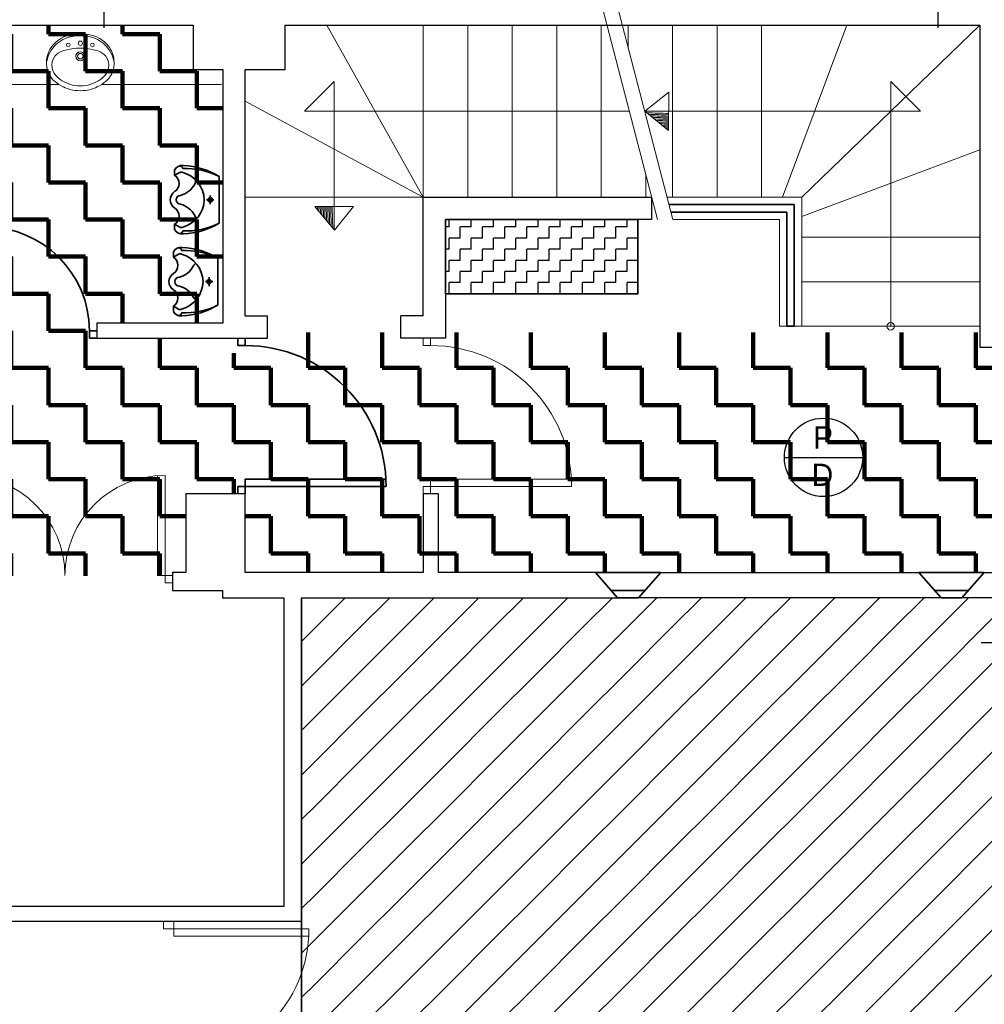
# Model space of a CAD drawing. Header units: metres. Extents: x -1 to 438, y -6 to 52.
# Tile 11 of 17: x 409.31 to 415.81, y 21.46 to 28.1. Entities that reach past the tile are written whole.
import ezdxf

# ---------------------------------------------------------------- set-up
doc = ezdxf.new("R2010")
doc.units = ezdxf.units.M
doc.linetypes.add('CONTINUA', pattern=[0])
for name, color, linetype, lineweight in [('PB  SOSTRE ENDERROCAT', 7, 'CONTINUA', 25), ('PB MURS ACTUAL', 7, 'CONTINUA', 25), ('PB MURS ENDERROCAT', 7, 'CONTINUA', 25)]:
    doc.layers.add(name, color=color, linetype=linetype, lineweight=lineweight)
doc.styles.add('Century Gothic', font='txt')

# ---------------------------------------------------------------- blocks, each defined once
blk = doc.blocks.new('OBJETO_COMPLEJO_2')
at = {"layer": 'PB MURS ACTUAL', "linetype": 'CONTINUA', "lineweight": 13, "transparency": 33554687}
for start, end in [(90, 270), (270, 90)]:
    blk.add_arc((415.1764, 26.0308), 0.025, start, end, dxfattribs=at)
blk = doc.blocks.new('TRAMA_0')
at = {"layer": 'PB  SOSTRE ENDERROCAT', "color": 2, "linetype": 'CONTINUA', "lineweight": 35, "transparency": 33554687}
for p, q in [((411.3, 24), (411.5008, 24.2008)), ((411.6, 24), (411.8008, 24.2008)), ((411.9, 24), (412.1008, 24.2008)), ((412.2, 24), (412.4008, 24.2008)), ((412.5, 24), (412.7008, 24.2008)), ((412.8, 24), (413.0008, 24.2008)), ((413.1, 24), (413.3008, 24.2008)), ((413.4, 24), (413.6008, 24.2008)), ((413.7, 24), (413.9008, 24.2008)), ((414, 24), (414.2008, 24.2008)), ((414.3, 24), (414.5008, 24.2008)), ((414.6, 24), (414.8008, 24.2008)), ((414.9, 24), (415.1008, 24.2008)), ((415.2, 24), (415.4008, 24.2008)), ((415.5, 24), (415.7008, 24.2008)), ((415.8, 24), (416.0008, 24.2008))]:
    blk.add_line(p, q, dxfattribs=at)
for points in [[(411.2064, 23.9064), (411.3, 24), (411.3, 24)], [(411.3, 23.7), (411.6, 24), (411.6, 24)], [(411.6, 23.7), (411.9, 24), (411.9, 24)], [(411.9, 23.7), (412.2, 24), (412.2, 24)], [(412.2, 23.7), (412.5, 24), (412.5, 24)], [(412.5, 23.7), (412.8, 24), (412.8, 24)], [(412.8, 23.7), (413.1, 24), (413.1, 24)], [(413.1, 23.7), (413.4, 24), (413.4, 24)], [(413.4, 23.7), (413.7, 24), (413.7, 24)], [(413.7, 23.7), (414, 24), (414, 24)], [(414, 23.7), (414.3, 24), (414.3, 24)], [(414.3, 23.7), (414.6, 24), (414.6, 24)], [(414.6, 23.7), (414.9, 24), (414.9, 24)], [(414.9, 23.7), (415.2, 24), (415.2, 24)], [(415.2, 23.7), (415.5, 24), (415.5, 24)], [(415.5, 23.7), (415.5425, 23.7425), (415.5425, 23.7425), (415.8, 24), (415.8, 24)], [(415.8, 23.7), (416.1, 24), (416.1, 24)], [(411.2064, 23.6064), (411.3, 23.7), (411.3, 23.7)], [(411.3, 23.4), (411.6, 23.7), (411.6, 23.7)], [(411.6, 23.4), (411.9, 23.7), (411.9, 23.7)], [(411.9, 23.4), (412.2, 23.7), (412.2, 23.7)], [(412.2, 23.4), (412.5, 23.7), (412.5, 23.7)], [(412.5, 23.4), (412.8, 23.7), (412.8, 23.7)], [(412.8, 23.4), (413.1, 23.7), (413.1, 23.7)], [(413.1, 23.4), (413.4, 23.7), (413.4, 23.7)], [(413.4, 23.4), (413.7, 23.7), (413.7, 23.7)], [(413.7, 23.4), (414, 23.7), (414, 23.7)], [(414, 23.4), (414.3, 23.7), (414.3, 23.7)], [(414.3, 23.4), (414.6, 23.7), (414.6, 23.7)], [(414.6, 23.4), (414.9, 23.7), (414.9, 23.7)], [(414.9, 23.4), (415.2, 23.7), (415.2, 23.7)], [(415.2, 23.4), (415.5, 23.7), (415.5, 23.7)], [(415.5, 23.4), (415.8, 23.7), (415.8, 23.7)], [(415.8, 23.4), (416.1, 23.7), (416.1, 23.7)], [(411.2064, 23.3064), (411.3, 23.4), (411.3, 23.4)], [(411.3, 23.1), (411.6, 23.4), (411.6, 23.4)], [(411.6, 23.1), (411.9, 23.4), (411.9, 23.4)], [(411.9, 23.1), (412.2, 23.4), (412.2, 23.4)], [(412.2, 23.1), (412.5, 23.4), (412.5, 23.4)], [(412.5, 23.1), (412.8, 23.4), (412.8, 23.4)], [(412.8, 23.1), (413.1, 23.4), (413.1, 23.4)], [(413.1, 23.1), (413.4, 23.4), (413.4, 23.4)], [(413.4, 23.1), (413.7, 23.4), (413.7, 23.4)], [(413.7, 23.1), (414, 23.4), (414, 23.4)], [(414, 23.1), (414.3, 23.4), (414.3, 23.4)], [(414.3, 23.1), (414.6, 23.4), (414.6, 23.4)], [(414.6, 23.1), (414.9, 23.4), (414.9, 23.4)], [(414.9, 23.1), (415.2, 23.4), (415.2, 23.4)], [(415.2, 23.1), (415.5, 23.4), (415.5, 23.4)], [(415.5, 23.1), (415.8, 23.4), (415.8, 23.4)], [(415.8, 23.1), (416.1, 23.4), (416.1, 23.4)], [(411.2064, 23.0064), (411.3, 23.1), (411.3, 23.1)], [(411.3, 22.8), (411.6, 23.1), (411.6, 23.1)], [(411.6, 22.8), (411.9, 23.1), (411.9, 23.1)], [(411.9, 22.8), (412.2, 23.1), (412.2, 23.1)], [(412.2, 22.8), (412.5, 23.1), (412.5, 23.1)], [(412.5, 22.8), (412.8, 23.1), (412.8, 23.1)], [(412.8, 22.8), (413.1, 23.1), (413.1, 23.1)], [(413.1, 22.8), (413.4, 23.1), (413.4, 23.1)], [(413.4, 22.8), (413.7, 23.1), (413.7, 23.1)], [(413.7, 22.8), (414, 23.1), (414, 23.1)], [(414, 22.8), (414.3, 23.1), (414.3, 23.1)], [(414.3, 22.8), (414.6, 23.1), (414.6, 23.1)], [(414.6, 22.8), (414.9, 23.1), (414.9, 23.1)], [(414.9, 22.8), (415.2, 23.1), (415.2, 23.1)], [(415.2, 22.8), (415.5, 23.1), (415.5, 23.1)], [(415.5, 22.8), (415.8, 23.1), (415.8, 23.1)], [(415.8, 22.8), (416.1, 23.1), (416.1, 23.1)], [(411.2064, 22.7064), (411.3, 22.8), (411.3, 22.8)], [(411.3, 22.5), (411.6, 22.8), (411.6, 22.8)], [(411.6, 22.5), (411.9, 22.8), (411.9, 22.8)], [(411.9, 22.5), (412.2, 22.8), (412.2, 22.8)], [(412.2, 22.5), (412.5, 22.8), (412.5, 22.8)], [(412.5, 22.5), (412.8, 22.8), (412.8, 22.8)], [(412.8, 22.5), (413.1, 22.8), (413.1, 22.8)], [(413.1, 22.5), (413.4, 22.8), (413.4, 22.8)], [(413.4, 22.5), (413.7, 22.8), (413.7, 22.8)], [(413.7, 22.5), (414, 22.8), (414, 22.8)], [(414, 22.5), (414.3, 22.8), (414.3, 22.8)], [(414.3, 22.5), (414.6, 22.8), (414.6, 22.8)], [(414.6, 22.5), (414.7365, 22.6365), (414.7365, 22.6365), (414.9, 22.8), (414.9, 22.8)], [(414.9, 22.5), (415.2, 22.8), (415.2, 22.8)], [(415.2, 22.5), (415.5, 22.8), (415.5, 22.8)], [(415.5, 22.5), (415.8, 22.8), (415.8, 22.8)], [(415.8, 22.5), (416.1, 22.8), (416.1, 22.8)], [(411.2064, 22.4064), (411.3, 22.5), (411.3, 22.5)], [(411.3, 22.2), (411.6, 22.5), (411.6, 22.5)], [(411.6, 22.2), (411.9, 22.5), (411.9, 22.5)], [(411.9, 22.2), (412.2, 22.5), (412.2, 22.5)], [(412.2, 22.2), (412.5, 22.5), (412.5, 22.5)], [(412.5, 22.2), (412.8, 22.5), (412.8, 22.5)], [(412.8, 22.2), (413.1, 22.5), (413.1, 22.5)], [(413.1, 22.2), (413.4, 22.5), (413.4, 22.5)], [(413.4, 22.2), (413.7, 22.5), (413.7, 22.5)], [(413.7, 22.2), (414, 22.5), (414, 22.5)], [(414, 22.2), (414.3, 22.5), (414.3, 22.5)], [(414.3, 22.2), (414.6, 22.5), (414.6, 22.5)], [(414.6, 22.2), (414.9, 22.5), (414.9, 22.5)], [(414.9, 22.2), (415.2, 22.5), (415.2, 22.5)], [(415.2, 22.2), (415.5, 22.5), (415.5, 22.5)], [(415.5, 22.2), (415.8, 22.5), (415.8, 22.5)], [(415.8, 22.2), (416.1, 22.5), (416.1, 22.5)], [(411.2064, 22.1064), (411.3, 22.2), (411.3, 22.2)], [(411.3, 21.9), (411.6, 22.2), (411.6, 22.2)], [(411.6, 21.9), (411.9, 22.2), (411.9, 22.2)], [(411.9, 21.9), (412.2, 22.2), (412.2, 22.2)], [(412.2, 21.9), (412.5, 22.2), (412.5, 22.2)], [(412.5, 21.9), (412.8, 22.2), (412.8, 22.2)], [(412.8, 21.9), (413.1, 22.2), (413.1, 22.2)], [(413.1, 21.9), (413.4, 22.2), (413.4, 22.2)], [(413.4, 21.9), (413.7, 22.2), (413.7, 22.2)], [(413.7, 21.9), (414, 22.2), (414, 22.2)], [(414, 21.9), (414.3, 22.2), (414.3, 22.2)], [(414.3, 21.9), (414.6, 22.2), (414.6, 22.2)], [(414.6, 21.9), (414.9, 22.2), (414.9, 22.2)], [(414.9, 21.9), (415.2, 22.2), (415.2, 22.2)], [(415.2, 21.9), (415.5, 22.2), (415.5, 22.2)], [(415.5, 21.9), (415.8, 22.2), (415.8, 22.2)], [(415.8, 21.9), (416.1, 22.2), (416.1, 22.2)], [(411.2064, 21.8064), (411.3, 21.9), (411.3, 21.9)], [(411.3, 21.6), (411.6, 21.9), (411.6, 21.9)], [(411.6, 21.6), (411.9, 21.9), (411.9, 21.9)], [(411.9, 21.6), (412.2, 21.9), (412.2, 21.9)], [(412.2, 21.6), (412.5, 21.9), (412.5, 21.9)], [(412.5, 21.6), (412.8, 21.9), (412.8, 21.9)], [(412.8, 21.6), (413.1, 21.9), (413.1, 21.9)], [(413.1, 21.6), (413.4, 21.9), (413.4, 21.9)], [(413.4, 21.6), (413.7, 21.9), (413.7, 21.9)], [(413.7, 21.6), (414, 21.9), (414, 21.9)], [(414, 21.6), (414.3, 21.9), (414.3, 21.9)], [(414.3, 21.6), (414.6, 21.9), (414.6, 21.9)], [(414.6, 21.6), (414.9, 21.9), (414.9, 21.9)], [(414.9, 21.6), (415.2, 21.9), (415.2, 21.9)], [(415.2, 21.6), (415.5, 21.9), (415.5, 21.9)], [(415.5, 21.6), (415.8, 21.9), (415.8, 21.9)], [(415.8, 21.6), (416.1, 21.9), (416.1, 21.9)], [(411.2064, 21.5064), (411.3, 21.6), (411.3, 21.6)], [(411.3, 21.3), (411.6, 21.6), (411.6, 21.6)], [(411.6, 21.3), (411.9, 21.6), (411.9, 21.6)], [(411.9, 21.3), (412.2, 21.6), (412.2, 21.6)], [(412.2, 21.3), (412.5, 21.6), (412.5, 21.6)], [(412.5, 21.3), (412.8, 21.6), (412.8, 21.6)], [(412.8, 21.3), (413.1, 21.6), (413.1, 21.6)], [(413.1, 21.3), (413.4, 21.6), (413.4, 21.6)], [(413.4, 21.3), (413.7, 21.6), (413.7, 21.6)], [(413.7, 21.3), (413.9305, 21.5305), (413.9305, 21.5305), (414, 21.6), (414, 21.6)], [(414, 21.3), (414.3, 21.6), (414.3, 21.6)], [(414.3, 21.3), (414.6, 21.6), (414.6, 21.6)], [(414.6, 21.3), (414.9, 21.6), (414.9, 21.6)], [(414.9, 21.3), (415.2, 21.6), (415.2, 21.6)], [(415.2, 21.3), (415.5, 21.6), (415.5, 21.6)], [(415.5, 21.3), (415.8, 21.6), (415.8, 21.6)]]:
    blk.add_lwpolyline(points, dxfattribs=at)

msp = doc.modelspace()

# ---------------------------------------------------------------- hatches: boundary and pattern name
at = {"layer": 'PB  SOSTRE ENDERROCAT', "linetype": 'CONTINUA', "lineweight": 200, "transparency": 33554687}
h = msp.add_hatch(dxfattribs=at)
h.set_pattern_fill('TRAMA', color=41, scale=0.25, style=0, pattern_type=2)
h.set_pattern_definition([(0, (0.5, 0.5), (0.25, 0.25), [0.25, -0.25]), (90, (0.5, 0.5), (-0.25, 0.25), [0.25, -0.25])])
h.paths.add_polyline_path([(403.3564, 24.6708), (403.3569, 23.6496), (404.3564, 23.6496), (404.3564, 24.3496), (404.3761, 24.3496), (410.3364, 24.3496), (410.3364, 24.3708), (410.4264, 24.3708), (410.4264, 24.9008), (410.5669, 24.9008), (410.5669, 24.8996), (410.8269, 24.8996), (410.8269, 24.3708), (415.8764, 24.3708), (415.8764, 25.8895), (415.777, 25.8895), (415.777, 25.9895), (410.8269, 25.9896), (410.827, 25.8496), (410.677, 25.8496), (410.677, 25.9496), (409.8269, 25.9496), (409.8269, 26.0496), (410.677, 26.0496), (410.6764, 27.7608), (410.4759, 27.7608), (410.4764, 28.0608), (409.8769, 28.0608), (409.8769, 28.0596), (408.8769, 28.0596), (408.8769, 27.6596), (408.7769, 27.6596), (408.7769, 27.7096), (407.3769, 27.7096), (407.3769, 26.9096), (408.7769, 26.9096), (408.7769, 26.9596), (408.8769, 26.9596), (408.8769, 26.8196), (408.7769, 26.8196), (408.7769, 26.8596), (407.3769, 26.8596), (407.3769, 26.0496), (408.7769, 26.0496), (408.7769, 26.1196), (408.8769, 26.1196), (408.8769, 26.0496), (409.0269, 26.0496), (409.0269, 25.9496), (404.7164, 25.9508), (404.7164, 26.0508), (404.7864, 26.0508), (404.7864, 26.052), (405.7664, 26.0508), (405.7664, 28.0596), (403.3569, 28.0596), (403.3569, 26.0496), (403.9164, 26.0508), (403.9164, 25.9508), (403.3569, 25.9496), (403.3569, 25.7296), (403.2569, 25.7296), (403.2569, 28.2671), (401.4569, 28.2671), (401.4564, 22.1408), (403.2564, 22.1408), (403.2564, 24.6708)], flags=0)
at = {"layer": 'PB MURS ENDERROCAT', "linetype": 'CONTINUA', "lineweight": 25, "transparency": 33554687}
h = msp.add_hatch(dxfattribs=at)
h.set_pattern_fill('TRAMA', scale=0.075, angle=90, style=0, pattern_type=2)
h.set_pattern_definition([(90, (-0.15, 0.15), (-0.075, 0.075), [0.075, -0.075]), (180, (-0.15, 0.15), (-0.075, -0.075), [0.075, -0.075])])
h.paths.add_polyline_path([(412.1764, 26.7508), (412.1764, 26.2496), (413.4714, 26.2496), (413.4714, 26.7508)], flags=0)

# ---------------------------------------------------------------- linework, layer by layer
at = {"layer": 'PB  SOSTRE ENDERROCAT', "color": 2, "linetype": 'CONTINUA', "lineweight": 35, "transparency": 33554687}
for p, q in [((411.2064, 24.2008), (411.2064, 17.7925)), ((411.2064, 13.2008), (411.2064, 24.2008))]:
    msp.add_line(p, q, dxfattribs=at)
at = {"layer": 'PB MURS ACTUAL', "color": 180, "linetype": 'CONTINUA', "transparency": 33554687}
for p, q in [((409.8764, 28.0429), (409.8764, 28.7329)), ((415.4964, 28.0429), (415.4964, 28.7329)), ((415.7864, 23.9008), (416.4864, 23.9008))]:
    msp.add_line(p, q, dxfattribs=at)
at = {"layer": 'PB MURS ACTUAL', "linetype": 'CONTINUA', "lineweight": 13, "transparency": 33554687}
for p, q in [((413.6043, 26.7508), (413.2218, 28.2298)), ((413.7076, 26.7508), (413.3251, 28.2298)), ((412.0264, 26.9008), (411.3769, 28.0608)), ((412.0264, 26.9008), (412.0264, 28.0608)), ((412.3264, 26.9008), (412.3264, 28.0608)), ((412.6264, 26.9008), (412.6264, 28.0608)), ((412.9264, 26.9008), (412.9264, 28.0608)), ((413.2264, 26.9008), (413.2264, 28.0608)), ((413.4064, 28.0608), (413.4064, 27.9152)), ((413.7064, 28.0608), (413.7064, 26.9008)), ((414.0064, 28.0608), (414.0064, 26.9008)), ((414.3064, 28.0608), (414.3064, 26.9008)), ((414.4464, 26.9008), (414.8814, 28.0608)), ((414.5764, 26.9008), (415.7764, 28.0608)), ((409.5517, 27.9475), (409.536, 27.9319)), ((409.5612, 27.9383), (409.5492, 27.9276)), ((409.5674, 27.96), (409.5517, 27.9475)), ((409.5749, 27.9488), (409.5612, 27.9383)), ((409.5848, 27.9711), (409.5674, 27.96)), ((409.5889, 27.9579), (409.5749, 27.9488)), ((409.6049, 27.9809), (409.5848, 27.9711)), ((409.5987, 27.9633), (409.5889, 27.9579)), ((409.6083, 27.968), (409.5987, 27.9633)), ((409.6318, 27.9906), (409.6049, 27.9809)), ((409.625, 27.9746), (409.6083, 27.968)), ((409.6395, 27.9793), (409.625, 27.9746)), ((409.6613, 27.9979), (409.6318, 27.9906)), ((409.66, 27.9844), (409.6395, 27.9793)), ((409.6739, 27.9869), (409.66, 27.9844)), ((409.6879, 28.0017), (409.6613, 27.9979)), ((409.6941, 27.9892), (409.6739, 27.9869)), ((409.7154, 28.0031), (409.6879, 28.0017)), ((409.7154, 27.99), (409.6941, 27.9892)), ((409.7154, 28.0031), (409.7429, 28.0017)), ((409.7154, 27.99), (409.7366, 27.9892)), ((409.7366, 27.9892), (409.7569, 27.9869)), ((409.7429, 28.0017), (409.7694, 27.9979)), ((409.7569, 27.9869), (409.7707, 27.9844)), ((409.7694, 27.9979), (409.7989, 27.9906)), ((409.7707, 27.9844), (409.7913, 27.9793)), ((409.7913, 27.9793), (409.8058, 27.9746)), ((409.7989, 27.9906), (409.8258, 27.9809)), ((409.8058, 27.9746), (409.8224, 27.968)), ((409.8224, 27.968), (409.8321, 27.9633)), ((409.8258, 27.9809), (409.846, 27.9711)), ((409.8321, 27.9633), (409.8418, 27.9579)), ((409.8418, 27.9579), (409.8559, 27.9488)), ((409.846, 27.9711), (409.8633, 27.96)), ((409.8559, 27.9488), (409.8695, 27.9383)), ((409.8633, 27.96), (409.879, 27.9475)), ((409.8695, 27.9383), (409.8815, 27.9276)), ((409.879, 27.9475), (409.8947, 27.9319)), ((409.5058, 27.8863), (409.4987, 27.8693)), ((409.5122, 27.8793), (409.5039, 27.8628)), ((409.5109, 27.8964), (409.5058, 27.8863)), ((409.517, 27.9066), (409.5109, 27.8964)), ((409.5211, 27.8938), (409.5122, 27.8793)), ((409.525, 27.9183), (409.517, 27.9066)), ((409.5381, 27.916), (409.5211, 27.8938)), ((409.536, 27.9319), (409.525, 27.9183)), ((409.5492, 27.9276), (409.5381, 27.916)), ((409.5543, 27.8619), (409.5672, 27.8722)), ((409.5672, 27.8722), (409.5825, 27.8806)), ((409.5825, 27.8806), (409.6049, 27.8886)), ((409.6049, 27.8886), (409.6269, 27.8949)), ((409.6269, 27.8949), (409.647, 27.8993)), ((409.647, 27.8993), (409.6706, 27.903)), ((409.6706, 27.903), (409.6892, 27.9048)), ((409.6892, 27.9048), (409.7154, 27.9057)), ((409.7416, 27.9048), (409.7154, 27.9057)), ((409.7601, 27.903), (409.7416, 27.9048)), ((409.7837, 27.8993), (409.7601, 27.903)), ((409.8038, 27.8949), (409.7837, 27.8993)), ((409.8259, 27.8886), (409.8038, 27.8949)), ((409.8483, 27.8806), (409.8259, 27.8886)), ((409.8636, 27.8722), (409.8483, 27.8806)), ((409.8764, 27.8619), (409.8636, 27.8722)), ((409.8815, 27.9276), (409.8926, 27.916)), ((409.8926, 27.916), (409.9097, 27.8938)), ((409.8947, 27.9319), (409.9058, 27.9183)), ((409.9058, 27.9183), (409.9138, 27.9066)), ((409.9097, 27.8938), (409.9186, 27.8793)), ((409.9138, 27.9066), (409.9198, 27.8964)), ((409.9186, 27.8793), (409.9269, 27.8628)), ((409.9198, 27.8964), (409.925, 27.8863)), ((409.925, 27.8863), (409.9321, 27.8693)), ((409.4875, 27.8131), (409.4874, 27.7992)), ((409.4884, 27.8245), (409.4875, 27.8131)), ((409.4905, 27.8393), (409.4884, 27.8245)), ((409.4932, 27.8332), (409.4894, 27.817)), ((409.4946, 27.8565), (409.4905, 27.8393)), ((409.4966, 27.8443), (409.4932, 27.8332)), ((409.4987, 27.8693), (409.4946, 27.8565)), ((409.5039, 27.8628), (409.4966, 27.8443)), ((409.5233, 27.7916), (409.526, 27.8128)), ((409.526, 27.8128), (409.5341, 27.835)), ((409.5341, 27.835), (409.5438, 27.8503)), ((409.5438, 27.8503), (409.5543, 27.8619)), ((409.8869, 27.8503), (409.8764, 27.8619)), ((409.8966, 27.835), (409.8869, 27.8503)), ((409.9047, 27.8128), (409.8966, 27.835)), ((409.9074, 27.7916), (409.9047, 27.8128)), ((409.9269, 27.8628), (409.9341, 27.8443)), ((409.9321, 27.8693), (409.9362, 27.8565)), ((409.9341, 27.8443), (409.9375, 27.8332)), ((409.9362, 27.8565), (409.9402, 27.8393)), ((409.9375, 27.8332), (409.9414, 27.817)), ((409.9402, 27.8393), (409.9424, 27.8245)), ((409.9424, 27.8245), (409.9432, 27.8131)), ((409.9432, 27.8131), (409.9433, 27.7992)), ((409.4874, 27.7992), (409.4893, 27.7791)), ((409.4893, 27.7791), (409.4927, 27.7627)), ((409.4927, 27.7627), (409.4982, 27.7456)), ((409.4982, 27.7456), (409.5037, 27.733)), ((409.5248, 27.7729), (409.5233, 27.7916)), ((409.5306, 27.7527), (409.5248, 27.7729)), ((409.5384, 27.7373), (409.5306, 27.7527)), ((409.8923, 27.7373), (409.9001, 27.7527)), ((409.9001, 27.7527), (409.9059, 27.7729)), ((409.9059, 27.7729), (409.9074, 27.7916)), ((409.9325, 27.7456), (409.927, 27.733)), ((409.938, 27.7627), (409.9325, 27.7456)), ((409.9415, 27.7791), (409.938, 27.7627)), ((409.9433, 27.7992), (409.9415, 27.7791)), ((409.5037, 27.733), (409.5119, 27.7182)), ((409.5119, 27.7182), (409.524, 27.7012)), ((409.524, 27.7012), (409.5336, 27.6905)), ((409.5336, 27.6905), (409.5453, 27.6797)), ((409.5506, 27.7202), (409.5384, 27.7373)), ((409.5453, 27.6797), (409.5561, 27.6712)), ((409.5659, 27.7049), (409.5506, 27.7202)), ((409.5793, 27.6945), (409.5659, 27.7049)), ((409.5921, 27.686), (409.5793, 27.6945)), ((409.6113, 27.6753), (409.5921, 27.686)), ((409.6259, 27.6687), (409.6113, 27.6753)), ((409.8049, 27.6687), (409.8195, 27.6753)), ((409.8195, 27.6753), (409.8386, 27.686)), ((409.8386, 27.686), (409.8514, 27.6945)), ((409.8514, 27.6945), (409.8649, 27.7049)), ((409.8649, 27.7049), (409.8801, 27.7202)), ((409.8855, 27.6797), (409.8746, 27.6712)), ((409.8801, 27.7202), (409.8923, 27.7373)), ((409.8971, 27.6905), (409.8855, 27.6797)), ((409.9067, 27.7012), (409.8971, 27.6905)), ((409.9188, 27.7182), (409.9067, 27.7012)), ((409.927, 27.733), (409.9188, 27.7182)), ((411.2264, 27.4808), (411.4264, 27.6808)), ((411.4264, 26.6792), (411.4264, 27.6808)), ((415.1764, 26.0308), (415.1764, 27.6808)), ((415.1764, 27.6808), (415.3764, 27.4808)), ((408.8764, 27.6608), (409.571, 27.6608)), ((409.5561, 27.6712), (409.5711, 27.6607)), ((409.5711, 27.6607), (409.5862, 27.6517)), ((409.5862, 27.6517), (409.6013, 27.6439)), ((409.6013, 27.6439), (409.6136, 27.6385)), ((409.6136, 27.6385), (409.6289, 27.6327)), ((409.6445, 27.6618), (409.6259, 27.6687)), ((409.6289, 27.6327), (409.6449, 27.6278)), ((409.6635, 27.6567), (409.6445, 27.6618)), ((409.6449, 27.6278), (409.6639, 27.6233)), ((409.6853, 27.6528), (409.6635, 27.6567)), ((409.6639, 27.6233), (409.6813, 27.6204)), ((409.6813, 27.6204), (409.6965, 27.6189)), ((409.698, 27.6515), (409.6853, 27.6528)), ((409.6965, 27.6189), (409.7154, 27.6183)), ((409.7154, 27.6508), (409.698, 27.6515)), ((409.7154, 27.6508), (409.7328, 27.6515)), ((409.7342, 27.6189), (409.7154, 27.6183)), ((409.7328, 27.6515), (409.7454, 27.6528)), ((409.7494, 27.6204), (409.7342, 27.6189)), ((409.7454, 27.6528), (409.7673, 27.6567)), ((409.7669, 27.6233), (409.7494, 27.6204)), ((409.7859, 27.6278), (409.7669, 27.6233)), ((409.7673, 27.6567), (409.7863, 27.6618)), ((409.8019, 27.6327), (409.7859, 27.6278)), ((409.7863, 27.6618), (409.8049, 27.6687)), ((409.8171, 27.6385), (409.8019, 27.6327)), ((409.8294, 27.6439), (409.8171, 27.6385)), ((409.8446, 27.6517), (409.8294, 27.6439)), ((409.8597, 27.6607), (409.8446, 27.6517)), ((409.8746, 27.6712), (409.8597, 27.6607)), ((409.8597, 27.6608), (410.6669, 27.6608)), ((413.5188, 27.4808), (413.6802, 27.6095)), ((413.6802, 27.6095), (413.6783, 27.3497)), ((412.0264, 26.9008), (410.8264, 27.5477)), ((413.4155, 27.4808), (411.2264, 27.4808)), ((413.5188, 27.4808), (415.3764, 27.4808)), ((413.5188, 27.4808), (413.6783, 27.3497)), ((414.5764, 26.7708), (415.7764, 27.2208)), ((410.351, 27.0484), (410.351, 27.0834)), ((410.386, 27.0684), (410.351, 27.0484)), ((410.651, 27.0409), (410.6508, 26.7262)), ((413.5264, 26.9008), (413.5264, 27.0518)), ((410.616, 26.8834), (410.566, 26.8834)), ((410.591, 26.9134), (410.591, 26.8834)), ((410.591, 26.8534), (410.591, 26.8834)), ((412.0264, 26.9008), (410.8264, 26.9008)), ((414.5764, 26.9008), (413.6688, 26.9008)), ((414.5764, 26.0308), (414.5764, 26.9008)), ((411.5564, 26.8392), (411.2965, 26.8373)), ((411.4276, 26.6778), (411.2965, 26.8373)), ((411.4276, 26.6778), (411.5564, 26.8392)), ((414.5264, 26.8508), (413.6817, 26.8508)), ((414.5264, 26.0308), (414.5264, 26.8508)), ((414.4764, 26.8008), (413.6947, 26.8008)), ((414.4264, 26.7508), (413.7076, 26.7508)), ((414.4264, 26.0308), (414.4264, 26.7508)), ((414.4764, 26.0308), (414.4764, 26.8008)), ((410.351, 26.7184), (410.351, 26.6834)), ((410.386, 26.6984), (410.351, 26.7184)), ((415.7764, 26.6308), (414.5764, 26.6308)), ((410.343, 26.4967), (410.343, 26.5317)), ((410.378, 26.5167), (410.343, 26.4967)), ((410.643, 26.4892), (410.6428, 26.1745)), ((410.583, 26.3617), (410.583, 26.3317)), ((410.608, 26.3317), (410.558, 26.3317)), ((410.583, 26.3017), (410.583, 26.3317)), ((415.7764, 26.3308), (414.5764, 26.3308)), ((410.343, 26.1667), (410.343, 26.1317)), ((410.378, 26.1467), (410.343, 26.1667)), ((414.5764, 26.0308), (414.4264, 26.0308)), ((415.7764, 26.0308), (414.5764, 26.0308)), ((409.8264, 26.0008), (409.7764, 26.0008)), ((409.7764, 26.0008), (409.7764, 25.9508)), ((409.8264, 25.9508), (409.7764, 25.9508)), ((410.7764, 25.9508), (410.7764, 25.9008)), ((410.8264, 25.9508), (410.8264, 25.9008)), ((412.026, 25.9508), (412.026, 25.9008)), ((412.076, 25.9508), (412.076, 25.9008)), ((410.8264, 25.9008), (410.7764, 25.9008)), ((412.076, 25.9008), (412.026, 25.9008)), ((410.2364, 24.3508), (410.2364, 25.0239)), ((410.2864, 24.3008), (410.2864, 25.0258)), ((411.7751, 25.0008), (410.8264, 25.0008)), ((410.8264, 25.0008), (410.8264, 24.9008)), ((413.0247, 25.0008), (412.076, 25.0008)), ((412.076, 25.0008), (412.076, 24.9008)), ((411.7764, 24.9508), (410.7764, 24.9508)), ((410.7764, 24.9508), (410.7764, 24.9008)), ((413.026, 24.9508), (412.025, 24.9508)), ((412.025, 24.9508), (412.025, 24.9008)), ((413.1864, 24.3708), (413.6264, 24.3708)), ((415.3664, 24.3708), (415.8064, 24.3708)), ((410.2364, 24.3508), (410.3364, 24.3508)), ((410.2864, 24.3008), (410.3364, 24.3008)), ((413.2923, 24.2508), (413.5206, 24.2508)), ((415.4723, 24.2508), (415.7006, 24.2508)), ((413.3364, 24.2008), (413.4764, 24.2008)), ((415.5164, 24.2008), (415.6564, 24.2008)), ((410.2764, 21.9708), (410.2764, 22.0208)), ((411.2564, 21.9708), (410.2764, 21.9708)), ((410.3464, 22.0208), (410.3464, 21.9208)), ((411.2551, 21.9208), (410.3464, 21.9208))]:
    msp.add_line(p, q, dxfattribs=at)
at = {"layer": 'PB MURS ACTUAL', "transparency": 33554687}
for p, q in [((408.8764, 28.0608), (410.4764, 28.0608)), ((410.4764, 28.0608), (410.4764, 27.7608)), ((411.0964, 27.7608), (411.0964, 28.0608)), ((411.0964, 28.0608), (415.7764, 28.0608)), ((415.7764, 28.0608), (415.7764, 25.8908)), ((410.4764, 27.7608), (410.6764, 27.7608)), ((410.6764, 27.7608), (410.6764, 26.0508)), ((410.8264, 26.1008), (410.8264, 27.7608)), ((410.8264, 27.7608), (411.0964, 27.7608)), ((412.0264, 26.1008), (412.0264, 26.9008)), ((412.0264, 26.9008), (413.5655, 26.9008)), ((413.5655, 26.9008), (413.5655, 26.7508)), ((413.5655, 26.7508), (412.1764, 26.7508)), ((412.1764, 26.7508), (412.1764, 25.9508)), ((410.8264, 26.1008), (410.9764, 26.1008)), ((410.9764, 25.9508), (410.9764, 26.1008)), ((411.8764, 25.9508), (411.8764, 26.1008)), ((412.0264, 26.1008), (411.8764, 26.1008)), ((410.6764, 26.0508), (409.8264, 26.0508)), ((409.8264, 26.0508), (409.8264, 25.9508)), ((409.8264, 25.9508), (410.9764, 25.9508)), ((412.1764, 25.9508), (411.8764, 25.9508)), ((415.7764, 25.8908), (415.9764, 25.8908)), ((410.8264, 24.9008), (410.4264, 24.9008)), ((410.4264, 24.9008), (410.4264, 24.3708)), ((410.8264, 24.3708), (410.8264, 24.9008)), ((412.026, 24.9008), (412.0259, 24.3708)), ((412.126, 24.9008), (412.026, 24.9008)), ((412.126, 24.9008), (412.1259, 24.3707)), ((410.4264, 24.3708), (410.3364, 24.3708)), ((410.3364, 24.3708), (410.3364, 24.2508)), ((412.0259, 24.3708), (410.8264, 24.3708)), ((413.1864, 24.3708), (412.1259, 24.3708)), ((413.3364, 24.2008), (413.1864, 24.3708)), ((413.4764, 24.2008), (413.6264, 24.3708)), ((413.6264, 24.3708), (415.3664, 24.3708)), ((415.3664, 24.3708), (415.5164, 24.2008)), ((415.6564, 24.2008), (415.8064, 24.3708)), ((415.8064, 24.3708), (417.7764, 24.3708)), ((410.3364, 24.2508), (410.6738, 24.2508)), ((410.6738, 24.2508), (410.6738, 24.2008)), ((410.6738, 24.2008), (411.0864, 24.2008)), ((411.0864, 24.2008), (411.0864, 22.1208)), ((411.2064, 22.0208), (411.2064, 24.2008)), ((411.2064, 24.2008), (413.3364, 24.2008)), ((415.5164, 24.2008), (413.4764, 24.2008)), ((417.7764, 24.2008), (415.6564, 24.2008)), ((411.0864, 22.1208), (408.7964, 22.1208)), ((406.0864, 22.0208), (411.2064, 22.0208))]:
    msp.add_line(p, q, dxfattribs=at)
at = {"layer": 'PB MURS ACTUAL', "color": 7, "linetype": 'CONTINUA', "lineweight": 25, "transparency": 33554687}
msp.add_line((414.4599, 25.1474), (414.9879, 25.1474), dxfattribs=at)
at = {"layer": 'PB MURS ACTUAL', "linetype": 'CONTINUA', "lineweight": 13, "transparency": 33554687}
for centre, radius in [((409.6339, 27.9277), 0.0122), ((409.7154, 27.9383), 0.0143), ((409.7968, 27.9277), 0.0122), ((409.7154, 27.8511), 0.0305), ((409.7154, 27.8511), 0.0187)]:
    msp.add_circle(centre, radius, dxfattribs=at)
at = {"layer": 'PB MURS ACTUAL', "color": 7, "linetype": 'CONTINUA', "lineweight": 25, "transparency": 33554687}
msp.add_circle((414.7239, 25.1474), 0.264, dxfattribs=at)
at = {"layer": 'PB MURS ACTUAL', "linetype": 'CONTINUA', "lineweight": 13, "transparency": 33554687}
for centre, radius, start, end in [((413.8582, 35.603), 8.1393, 267.70046, 268.73965), ((413.8582, 35.603), 8.1493, 267.79325, 268.74067), ((413.8582, 35.603), 8.1593, 267.88561, 268.7417), ((413.8582, 35.603), 8.1693, 267.97755, 268.74271), ((413.8582, 35.603), 8.1793, 268.06907, 268.74373), ((413.8582, 35.603), 8.1893, 268.16019, 268.74474), ((413.8582, 35.603), 8.1993, 268.25089, 268.74576), ((413.8582, 35.603), 8.2093, 268.34119, 268.74677), ((413.8582, 35.603), 8.2193, 268.43108, 268.74777), ((413.8582, 35.603), 8.2293, 268.52057, 268.74878), ((413.8582, 35.603), 8.2393, 268.60967, 268.74978), ((413.8582, 35.603), 8.2493, 268.69838, 268.75078), ((410.4004, 27.0592), 0.055, 80.16579, 153.90559), ((410.3862, 27.0913), 0.02, 6.11849, 121.06471), ((410.4271, 26.5938), 0.5, 63.39448, 92.41601), ((410.3905, 26.6142), 0.4996, 58.5913, 87.77952), ((410.3164, 26.9934), 0.065, 302.20423, 57.79577), ((410.396, 27.0455), 0.025, 66.42182, 113.57818), ((410.3512, 26.8761), 0.2, 2.09956, 74.07799), ((410.3531, 27.0585), 0.15, 284.65085, 332.40715), ((410.5057, 26.9852), 0.02, 96.08912, 168.83548), ((410.386, 26.8836), 0.065, 122.57855, 180.20052), ((410.386, 26.8832), 0.065, 179.79947, 237.42144), ((410.391, 26.8834), 0.03, 90.01909, 179.98091), ((410.391, 26.8834), 0.03, 180.01909, 269.98091), ((410.3512, 26.8907), 0.2, 285.92201, 357.90044), ((410.591, 26.8834), 0.015, 0, 180), ((410.591, 26.8834), 0.015, 180, 0), ((410.3164, 26.7734), 0.065, 302.20423, 57.79577), ((410.3531, 26.7083), 0.15, 27.59285, 75.34915), ((419.5499, 27.0172), 8.2493, 181.24922, 181.30162), ((419.5499, 27.0172), 8.2393, 181.25022, 181.39032), ((419.5499, 27.0172), 8.2293, 181.25122, 181.47943), ((419.5499, 27.0172), 8.2193, 181.25223, 181.56892), ((419.5499, 27.0172), 8.2093, 181.25323, 181.65881), ((419.5499, 27.0172), 8.1993, 181.25424, 181.74911), ((419.5499, 27.0172), 8.1893, 181.25525, 181.83981), ((419.5499, 27.0172), 8.1793, 181.25627, 181.93092), ((419.5499, 27.0172), 8.1693, 181.25728, 182.02245), ((419.5499, 27.0172), 8.1593, 181.2583, 182.11439), ((419.5499, 27.0172), 8.1493, 181.25933, 182.20675), ((419.5499, 27.0172), 8.1393, 181.26035, 182.29954), ((410.5057, 26.7816), 0.02, 191.16452, 263.91088), ((409.0764, 26.0008), 0.7, 0, 90), ((410.4004, 26.7076), 0.055, 206.09441, 279.83421), ((410.396, 26.7213), 0.025, 246.42182, 293.57818), ((410.4271, 27.173), 0.5, 267.58399, 296.60552), ((410.3905, 27.1526), 0.4996, 272.22048, 301.4087), ((410.3862, 26.6755), 0.02, 238.93529, 353.88151), ((410.3924, 26.5075), 0.055, 80.16579, 153.90559), ((410.3782, 26.5395), 0.02, 6.11849, 121.06471), ((410.3825, 26.0624), 0.4996, 58.5913, 87.77952), ((410.3084, 26.4417), 0.065, 302.20423, 57.79577), ((410.388, 26.4937), 0.025, 66.42182, 113.57818), ((410.4191, 26.0421), 0.5, 63.39448, 92.41601), ((410.3432, 26.3243), 0.2, 2.09956, 74.07799), ((410.3451, 26.5068), 0.15, 284.65085, 332.40715), ((410.4977, 26.4334), 0.02, 96.08912, 168.83548), ((410.378, 26.3319), 0.065, 122.57855, 180.20052), ((410.3831, 26.3316), 0.03, 90.01909, 179.98091), ((410.583, 26.3317), 0.015, 0, 180), ((410.378, 26.3314), 0.065, 179.79947, 237.42144), ((410.3831, 26.3317), 0.03, 180.01909, 269.98091), ((410.3451, 26.1565), 0.15, 27.59285, 75.34915), ((410.3432, 26.339), 0.2, 285.92201, 357.90044), ((410.583, 26.3317), 0.015, 180, 0), ((410.3084, 26.2217), 0.065, 302.20423, 57.79577), ((410.4977, 26.2299), 0.02, 191.16452, 263.91088), ((410.388, 26.1696), 0.025, 246.42182, 293.57818), ((410.4191, 26.6212), 0.5, 267.58399, 296.60552), ((410.3825, 26.6009), 0.4996, 272.22048, 301.4087), ((410.3924, 26.1558), 0.055, 206.09441, 279.83421), ((410.3782, 26.1238), 0.02, 238.93529, 353.88151), ((410.8264, 24.9508), 0.95, 0, 90), ((412.076, 24.9508), 0.95, 0, 90), ((408.9364, 24.3508), 0.675, 0, 90), ((410.2864, 24.3508), 0.675, 90, 180), ((410.3464, 21.9708), 0.91, 270, 0)]:
    msp.add_arc(centre, radius, start, end, dxfattribs=at)
at = {"layer": 'PB MURS ENDERROCAT', "linetype": 'CONTINUA', "lineweight": 35, "transparency": 33554687}
for p, q in [((410.351, 27.0484), (410.351, 27.0834)), ((410.386, 27.0684), (410.351, 27.0484)), ((410.651, 27.0409), (410.6508, 26.7262)), ((410.616, 26.8834), (410.566, 26.8834)), ((410.591, 26.9134), (410.591, 26.8834)), ((410.591, 26.8534), (410.591, 26.8834)), ((410.351, 26.7184), (410.351, 26.6834)), ((410.386, 26.6984), (410.351, 26.7184)), ((410.343, 26.4967), (410.343, 26.5317)), ((410.378, 26.5167), (410.343, 26.4967)), ((410.643, 26.4892), (410.6428, 26.1745)), ((410.583, 26.3617), (410.583, 26.3317)), ((410.608, 26.3317), (410.558, 26.3317)), ((410.583, 26.3017), (410.583, 26.3317)), ((410.343, 26.1667), (410.343, 26.1317)), ((410.378, 26.1467), (410.343, 26.1667)), ((413.1864, 24.3708), (413.6264, 24.3708)), ((415.3664, 24.3708), (415.8064, 24.3708)), ((413.2923, 24.2508), (413.5206, 24.2508)), ((415.4723, 24.2508), (415.7006, 24.2508)), ((413.3364, 24.2008), (413.4764, 24.2008)), ((415.5164, 24.2008), (415.6564, 24.2008))]:
    msp.add_line(p, q, dxfattribs=at)
at = {"layer": 'PB MURS ENDERROCAT', "lineweight": 35, "transparency": 33554687}
for p, q in [((414.5264, 26.8508), (413.6817, 26.8508)), ((414.5264, 26.0308), (414.5264, 26.8508)), ((414.4764, 26.8008), (413.6947, 26.8008)), ((414.4764, 26.0395), (414.4764, 26.8008)), ((414.4764, 26.0308), (414.5264, 26.0308)), ((413.3364, 24.2008), (413.1864, 24.3708)), ((413.4764, 24.2008), (413.6264, 24.3708)), ((415.3664, 24.3708), (415.5164, 24.2008)), ((415.6564, 24.2008), (415.8064, 24.3708))]:
    msp.add_line(p, q, dxfattribs=at)
at = {"layer": 'PB MURS ENDERROCAT', "color": 2, "linetype": 'CONTINUA', "lineweight": 35, "transparency": 33554687}
for p, q in [((409.8264, 26.0008), (409.7764, 26.0008)), ((409.7764, 26.0008), (409.7764, 25.9508)), ((409.8264, 25.9508), (409.7764, 25.9508)), ((410.7764, 25.9508), (410.7764, 25.9008)), ((410.8264, 25.9508), (410.8264, 25.9008)), ((410.8264, 25.9008), (410.7764, 25.9008)), ((411.7751, 25.0008), (410.8264, 25.0008)), ((410.8264, 25.0008), (410.8264, 24.9008)), ((411.7764, 24.9508), (410.7764, 24.9508)), ((410.7764, 24.9508), (410.7764, 24.9008))]:
    msp.add_line(p, q, dxfattribs=at)
msp.add_lwpolyline([(412.1764, 26.7508), (413.4714, 26.7508), (413.4714, 26.2496), (412.1764, 26.2496), (412.1764, 26.7508)], close=True, dxfattribs=at)
at = {"layer": 'PB MURS ENDERROCAT', "linetype": 'CONTINUA', "lineweight": 35, "transparency": 33554687}
for centre, radius, start, end in [((410.4004, 27.0592), 0.055, 80.16579, 153.90559), ((410.3862, 27.0913), 0.02, 6.11849, 121.06471), ((410.4271, 26.5938), 0.5, 63.39448, 92.41601), ((410.3905, 26.6142), 0.4996, 58.5913, 87.77952), ((410.3164, 26.9934), 0.065, 302.20423, 57.79577), ((410.396, 27.0455), 0.025, 66.42182, 113.57818), ((410.3512, 26.8761), 0.2, 2.09956, 74.07799), ((410.3531, 27.0585), 0.15, 284.65085, 332.40715), ((410.5057, 26.9852), 0.02, 96.08912, 168.83548), ((410.386, 26.8836), 0.065, 122.57855, 180.20052), ((410.386, 26.8832), 0.065, 179.79947, 237.42144), ((410.391, 26.8834), 0.03, 90.01909, 179.98091), ((410.391, 26.8834), 0.03, 180.01909, 269.98091), ((410.3512, 26.8907), 0.2, 285.92201, 357.90044), ((410.591, 26.8834), 0.015, 0, 180), ((410.591, 26.8834), 0.015, 180, 0), ((410.3164, 26.7734), 0.065, 302.20423, 57.79577), ((410.3531, 26.7083), 0.15, 27.59285, 75.34915), ((410.5057, 26.7816), 0.02, 191.16452, 263.91088), ((410.4004, 26.7076), 0.055, 206.09441, 279.83421), ((410.396, 26.7213), 0.025, 246.42182, 293.57818), ((410.4271, 27.173), 0.5, 267.58399, 296.60552), ((410.3905, 27.1526), 0.4996, 272.22048, 301.4087), ((410.3862, 26.6755), 0.02, 238.93529, 353.88151), ((410.3924, 26.5075), 0.055, 80.16579, 153.90559), ((410.3782, 26.5395), 0.02, 6.11849, 121.06471), ((410.3825, 26.0624), 0.4996, 58.5913, 87.77952), ((410.3084, 26.4417), 0.065, 302.20423, 57.79577), ((410.388, 26.4937), 0.025, 66.42182, 113.57818), ((410.4191, 26.0421), 0.5, 63.39448, 92.41601), ((410.3432, 26.3243), 0.2, 2.09956, 74.07799), ((410.3451, 26.5068), 0.15, 284.65085, 332.40715), ((410.4977, 26.4334), 0.02, 96.08912, 168.83548), ((410.378, 26.3319), 0.065, 122.57855, 180.20052), ((410.3831, 26.3316), 0.03, 90.01909, 179.98091), ((410.583, 26.3317), 0.015, 0, 180), ((410.378, 26.3314), 0.065, 179.79947, 237.42144), ((410.3831, 26.3317), 0.03, 180.01909, 269.98091), ((410.3451, 26.1565), 0.15, 27.59285, 75.34915), ((410.3432, 26.339), 0.2, 285.92201, 357.90044), ((410.583, 26.3317), 0.015, 180, 0), ((410.3084, 26.2217), 0.065, 302.20423, 57.79577), ((410.4977, 26.2299), 0.02, 191.16452, 263.91088), ((410.388, 26.1696), 0.025, 246.42182, 293.57818), ((410.4191, 26.6212), 0.5, 267.58399, 296.60552), ((410.3825, 26.6009), 0.4996, 272.22048, 301.4087), ((410.3924, 26.1558), 0.055, 206.09441, 279.83421), ((410.3782, 26.1238), 0.02, 238.93529, 353.88151)]:
    msp.add_arc(centre, radius, start, end, dxfattribs=at)
at = {"layer": 'PB MURS ENDERROCAT', "color": 2, "linetype": 'CONTINUA', "lineweight": 35, "transparency": 33554687}
for centre, radius in [((409.0764, 26.0008), 0.7), ((410.8264, 24.9508), 0.95)]:
    msp.add_arc(centre, radius, 0, 90, dxfattribs=at)

# ---------------------------------------------------------------- block references
at = {"layer": 'PB  SOSTRE ENDERROCAT', "color": 2, "linetype": 'CONTINUA', "lineweight": 35, "transparency": 33554687}
msp.add_blockref('TRAMA_0', (0, 0), dxfattribs=at)
at = {"layer": 'PB MURS ACTUAL', "linetype": 'CONTINUA', "lineweight": 13, "transparency": 33554687}
msp.add_blockref('OBJETO_COMPLEJO_2', (0, 0), dxfattribs=at)

# ---------------------------------------------------------------- texts
at = {"layer": 'PB MURS ACTUAL', "color": 7, "linetype": 'CONTINUA', "lineweight": 25, "transparency": 33554687, "char_height": 0.15, "style": 'Century Gothic'}
for s, insert, width, attachment_point in [('P', (414.6537, 25.2072), 0.1975, 7), ('D', (414.7163, 25.1049), 0.23, 2)]:
    msp.add_mtext(s, dxfattribs=dict(at, insert=insert, width=width, attachment_point=attachment_point))

doc.saveas('drawing.dxf')
